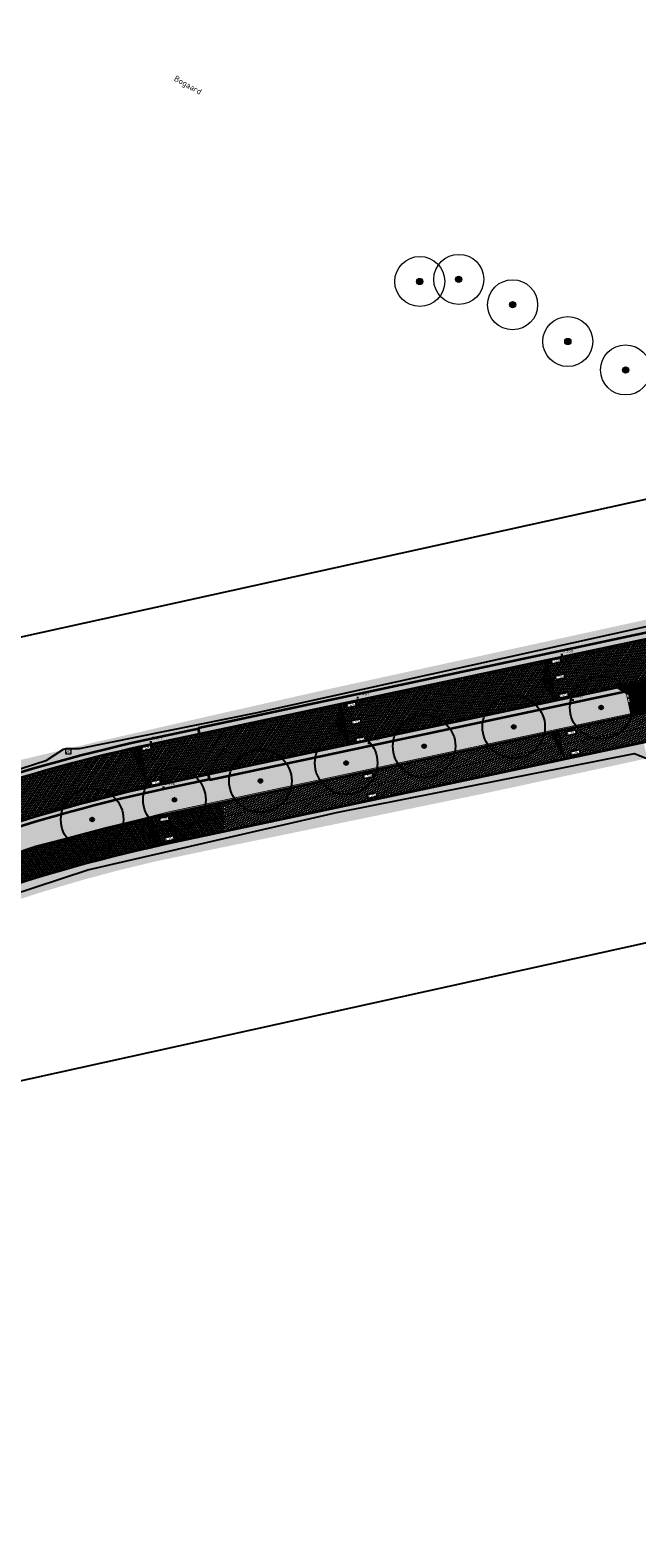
# Model space of a CAD drawing. Header units: metres. Extents: x 157685 to 160831, y 403691 to 406312.
# Tile 33 of 134: x 158873 to 158946, y 404274 to 404455. Entities that reach past the tile are written whole.
import ezdxf
from ezdxf.enums import TextEntityAlignment as Align

# ---------------------------------------------------------------- set-up
doc = ezdxf.new("R2010")
doc.units = ezdxf.units.M
doc.header["$PDMODE"] = 35
for name, pattern in [('VH-OPSLUITBAND_120X250', [26, 16, -4, 2, -4]), ('VW-1-3_STREEP', [4, 1, -3]), ('VW-30-270_STREEP', [3, 0.3, -2.7])]:
    doc.linetypes.add(name, pattern=pattern)
doc.layers.get('Defpoints').update_dxf_attribs({"color": 171})
for name, color, linetype, lineweight in [('B-WE-GR-BOOM-S', 90, 'Continuous', 25), ('B-WE-GR-BOOM-S (ingemeten)', 90, 'Continuous', 25), ('B-WE-IE-MEUBILAIR_WEGMEUBILAIR_VERKEERSBORD-S', 7, 'Continuous', 25), ('B-WE-OG-HOOGTEPUNT-S', 7, 'Continuous', 25), ('B-WE-OG-HOOGTEPUNT-T18', 10, 'Continuous', 18), ('B-WE-OG-TOPOGRAFIE-T35', 7, 'Continuous', 35), ('N-WE-GR-DOORWORTELBARE RUIMTE-G', 80, 'Continuous', 35), ('N-WE-GR-GRAS-A', 62, 'Continuous', 18), ('N-WE-GW-HOOGTE_AFWERKHOOGTE-T25', 7, 'Continuous', 25), ('N-WE-VH-GESLOTENVERHARDING_ASFALT-A-200', 253, 'Continuous', 18), ('N-WE-VH-HALFVERHARDING_GESTABILISEERD GRAS-A-200', 190, 'Continuous', 18), ('N-WE-VH-HALFVERHARDING_GRASBETONSTEEN-A-200', 132, 'Continuous', 18), ('N-WE-VH-HALFVERHARDING_GRASBETONSTEEN-G', 7, 'Continuous', 35), ('N-WE-VH-KANTOPSLUITING_OPSLUITBAND_120X250-G', 4, 'VH-OPSLUITBAND_120X250', 35), ('N-WE-VH-KANTVERHARDING-G', 7, 'Continuous', 30), ('N-WE-VH-M', 7, 'Continuous', 18), ('N-WE-VH-OPENVERHARDING_BETONSTRAATSTEEN-A-200', 252, 'Continuous', 18), ('N-WE-VH-VERHARDING_ASFALT-A', 252, 'Continuous', 18), ('N-WE-VW-MARKERING_LANGS_STREEP_13_010-G', 7, 'VW-1-3_STREEP', 13), ('N-WE-VW-MARKERING_LANGS_STREEP_30270_010-G', 7, 'VW-30-270_STREEP', 13), ('N-WE-VW-MARKERING_LANGS_STREEP_DOORGETROKKEN_010-G', 7, 'Continuous', 13)]:
    doc.layers.add(name, color=color, linetype=linetype, lineweight=lineweight)
doc.layers.add('Iv-a-afwateringsprofiel', color=5, linetype='Continuous')
doc.styles.add('NLCS-ISO', font='NLCS-ISO.TTF')
doc.styles.add('NLCS-ISO-M200-T18', font='NLCS-ISO.TTF', dxfattribs={"height": 0.36})
doc.styles.add('NLCS-ISO-M200-T35', font='NLCS-ISO.TTF', dxfattribs={"height": 0.7000000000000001})
doc.dimstyles.new('NLCS-M200-T18-PIJL_L2_H2', dxfattribs={"dimscale": 0.2, "dimtxt": 0.36, "dimasz": 1.8, "dimexe": 2, "dimexo": 2, "dimgap": 0.7, "dimtad": 1, "dimzin": 0, "dimdsep": 46, "dimtxsty": 'NLCS-ISO-M200-T18', "dimcen": 0, "dimdle": 2, "dimclrd": 256, "dimclre": 256, "dimclrt": 256, "dimazin": 0, "dimtfac": 1, "dimtofl": 0, "dimtmove": 0, "dimatfit": 3, "dimfxl": 2, "dimfxlon": 1, "dimtfill": 1, "dimtfillclr": 256, "dimtolj": 1, "dimtzin": 0, "dimlwd": -1, "dimlwe": -1, "dimarcsym": 0})
pattern_1 = [(0, (0, 0), (1, 1), [0.12, -0.8]), (45, (0.4, 0.2), (-0.1131370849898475, 1.866761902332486), [0.12, -0.8]), (29.99999999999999, (0.08, 0.12), (0.2274613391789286, 1.286025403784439), [0.12, -0.8]), (15, (0.32, 0.48), (0.3856270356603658, 0.7244941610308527), [0.12, -0.8]), (135, (0.16, 2), (-0.02828427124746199, -0.6505382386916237), [0.12, -0.8]), (150, (1.2, 0.4), (0.2156921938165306, -0.5864101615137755), [0.12, -0.8]), (165, (0.24, 0.04), (0.1434520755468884, -0.7010146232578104), [0.12, -0.8]), (85, (0.4, 0.4), (-0.872677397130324, 1.040016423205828), [0.12, -0.8]), (99.99999999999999, (0, 0), (-1.112117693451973, 0.7787131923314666), [0.12, -0.7999999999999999])]
pattern_2 = [(45, (0, 0), (-0.1979898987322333, 0.1979898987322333), [0.14, -0.14]), (135, (0, 0), (-0.1979898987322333, -0.1979898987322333), [0.14, -0.14]), (45, (-0.098994, 0.098994), (-0.1979898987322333, 0.1979898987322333), [0.14, -0.14]), (135, (0.098994, 0.098994), (-0.1979898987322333, -0.1979898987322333), [0.14, -0.14])]
pattern_3 = [(0, (0, 0), (0.1875, 0.1875), [0.1875, -0.1875]), (90, (0.09375, 0.09375), (-0.1875, 0.1875), [0.1875, -0.1875])]

# ---------------------------------------------------------------- blocks, each defined once
blk = doc.blocks.new('*D745')
at = {"layer": 'Defpoints', "color": 0, "transparency": 16777216}
for p in [(158949.6703450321, 404375.6246146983, 8.678898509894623), (158949.670421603, 404375.6242545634), (158944.7724924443, 404374.5832478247, 8.17895231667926)]:
    blk.add_point(p, dxfattribs=at)
at = {"layer": 'N-WE-VH-M', "transparency": 16777216}
for p, q in [((158945.1246978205, 404374.6577562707), (158949.3182927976, 404375.5493859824)), ((158949.7459420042, 404375.2690600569), (158949.7536089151, 404375.2330003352)), ((158944.8476218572, 404374.2298922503), (158944.8557563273, 404374.1916334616))]:
    blk.add_line(p, q, dxfattribs=at)
for points in [[(158949.3058147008, 404375.6080741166), (158949.3307708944, 404375.4906978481), (158949.670421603, 404375.6242545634)], [(158945.1122197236, 404374.716444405), (158945.1371759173, 404374.5990681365), (158944.7725690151, 404374.5828876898)]]:
    blk.add_solid(points, dxfattribs=at)
at = {"layer": 'N-WE-VH-M', "transparency": 16777216, "insert": (158947.1549454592, 404375.4165745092), "char_height": 0.36, "attachment_point": 5, "rotation": 12.00331480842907, "style": 'NLCS-ISO-M200-T18', "bg_fill": 3, "box_fill_scale": 1.1, "bg_fill_color": 256, "bg_fill_true_color": 13158600, "bg_fill_transparency": 0}
blk.add_mtext('\\A1;5.00', dxfattribs=at)
blk = doc.blocks.new('SGR-BOOM_GBKN-SO')
at = {"linetype": 'ByBlock', "lineweight": 18}
h = blk.add_hatch(color=0, dxfattribs=at)
h.dxf.hatch_style = 1
edge = h.paths.add_edge_path()
edge.add_arc((0, 0), 0.25, 0, 360)
at = {"color": 0, "linetype": 'ByBlock', "lineweight": 18}
for radius in [2, 0.25]:
    blk.add_circle((0, 0), radius, dxfattribs=at)
at = {"color": 0, "linetype": 'ByBlock', "lineweight": 18, "style": 'NLCS-ISO'}
blk.add_attdef('SOORT', (2.5, 0), '', height=1.5, dxfattribs=at)
blk = doc.blocks.new('SGR-BOOM_01')
at = {"ltscale": 0.1}
h = blk.add_hatch(color=256, dxfattribs=at)
edge = h.paths.add_edge_path()
edge.add_arc((7.366995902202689e-12, -5.115907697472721e-12), 0.15, 0, 360)
for centre, radius in [((0, 0), 2.5), ((7.366995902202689e-12, -5.115907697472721e-12), 0.04499999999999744)]:
    blk.add_circle(centre, radius)
blk.add_circle((7.366995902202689e-12, -5.115907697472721e-12), 0.15, dxfattribs=at)
blk = doc.blocks.new('SOG-HOOGTEPUNT-SO')
for p, q in [((-0.5, 0), (0.5, 0)), ((0, 0.5), (0, -0.5))]:
    blk.add_line(p, q)
blk = doc.blocks.new('*U873')
h = blk.add_hatch()
h.set_pattern_fill('AMO-BODEM_LEEM', color=256, scale=0.1, angle=135, pattern_type=2)
h.set_pattern_definition([(270, (0.4999999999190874, -1.52950818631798), (0.25, -5.551115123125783e-17), [])])
h.paths.add_polyline_path([(3.499999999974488, 0), (3.499999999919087, 1), (0, 0)])
blk.add_lwpolyline([(3.499999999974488, 0), (3.499999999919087, 1), (0, 0)], close=True)
blk = doc.blocks.new('*U875')
h = blk.add_hatch()
h.set_pattern_fill('AMO-BODEM_LEEM', color=256, scale=0.1, angle=135, pattern_type=2)
h.set_pattern_definition([(270, (2.000263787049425, -1.52950818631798), (0.25, -5.551115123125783e-17), [])])
h.paths.add_polyline_path([(5.000263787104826, 0), (5.000263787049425, 1), (0, 0)])
blk.add_lwpolyline([(5.000263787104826, 0), (5.000263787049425, 1), (0, 0)], close=True)
blk = doc.blocks.new('*U874')
h = blk.add_hatch()
h.set_pattern_fill('AMO-BODEM_LEEM', color=256, scale=0.1, angle=135, pattern_type=2)
h.set_pattern_definition([(270, (-0.4999999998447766, -0.5295081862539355), (0.25, -5.551115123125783e-17), [])])
h.paths.add_polyline_path([(2.500000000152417, 0), (2.500000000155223, 1.000000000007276), (0, 0)])
h = blk.add_hatch()
h.set_pattern_fill('AMO-BODEM_LEEM', color=256, scale=0.1, angle=135, pattern_type=2)
h.set_pattern_definition([(270, (-1.499999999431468, -0.5295081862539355), (0.25, -5.551115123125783e-17), [])])
h.paths.add_polyline_path([(2.500000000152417, 0), (2.500000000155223, 1.000000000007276), (5.000000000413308, 0)])
for points in [[(2.500000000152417, 0), (2.500000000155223, 1.000000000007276), (0, 0)], [(2.500000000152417, 0), (2.500000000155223, 1.000000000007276), (5.000000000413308, 0)]]:
    blk.add_lwpolyline(points, close=True)
blk = doc.blocks.new('SIE-WEG_VERKEERSBORD-SO')
at = {"color": 0, "linetype": 'ByBlock', "lineweight": 18}
blk.add_lwpolyline([(-1.125, -1.125), (1.125, -1.125), (1.125, 1.125), (-1.125, 1.125)], close=True, dxfattribs=at)
at = {"color": 0, "linetype": 'ByBlock', "lineweight": 18, "style": 'NLCS-ISO'}
blk.add_text('vb', height=1.5, dxfattribs=at).set_placement((0, 0), align=Align.MIDDLE_CENTER)

msp = doc.modelspace()

# ---------------------------------------------------------------- hatches: boundary and pattern name
at = {"layer": 'N-WE-GR-GRAS-A'}
h = msp.add_hatch(dxfattribs=at)
h.set_pattern_fill('AGR-GRAS_01-SO', color=256, scale=0.04, pattern_type=2)
h.set_pattern_definition(pattern_1)
edge = h.paths.add_edge_path()
edge.add_arc((158979.4477217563, 404304.7082123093), 83.19999993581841, 99.21373528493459, 102.0033148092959)
edge.add_line((158962.1447608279, 404386.0890917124), (158892.9417165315, 404371.3753459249))
edge.add_line((158892.9417165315, 404371.3753459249), (158892.9625133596, 404371.2775323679))
edge.add_line((158892.9625133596, 404371.2775323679), (158887.6708129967, 404370.1524267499))
edge.add_arc((158929.9091707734, 404171.4930923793), 203.1000000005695, 102.0033148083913, 115.6069263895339)
edge.add_line((158842.130413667, 404354.6446684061), (158796.4813021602, 404332.7664931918))
edge.add_arc((158794.5796451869, 404336.7343264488), 4.399999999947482, 168.020926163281, 295.60692639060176, ccw=False)
edge.add_line((158790.2754619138, 404337.6475659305), (158790.9398447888, 404340.7788646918))
edge.add_line((158790.9398447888, 404340.7788646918), (158792.0047903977, 404340.6161504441))
edge.add_line((158792.0047903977, 404340.6161504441), (158791.301, 404337.375))
edge.add_line((158791.301, 404337.375), (158792.191, 404334.795))
edge.add_line((158792.191, 404334.795), (158794.255, 404333.346))
edge.add_line((158794.255, 404333.346), (158796.807, 404334.301))
edge.add_line((158796.807, 404334.301), (158806.4487625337, 404339.3688569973))
edge.add_line((158806.4487625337, 404339.3688569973), (158823.3260918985, 404347.3848183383))
edge.add_line((158823.3260918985, 404347.3848183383), (158845.329, 404358.344))
edge.add_line((158845.329, 404358.344), (158855.998, 404362.748))
edge.add_line((158855.998, 404362.748), (158866.173, 404366.263))
edge.add_line((158866.173, 404366.263), (158880.3881581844, 404369.6229488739))
edge.add_line((158880.3881581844, 404369.6229488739), (158894.01873577, 404372.7578271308))
edge.add_line((158894.01873577, 404372.7578271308), (158908.4668793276, 404376.0250619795))
edge.add_line((158908.4668793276, 404376.0250619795), (158928.6186781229, 404380.4323525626))
edge.add_line((158928.6186781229, 404380.4323525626), (158949.2322887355, 404384.9406435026))
edge.add_line((158949.2322887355, 404384.9406435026), (158963.833, 404388.067))
edge.add_line((158963.833, 404388.067), (158966.051, 404389.184))
edge.add_line((158966.051, 404389.184), (158967.351, 404390.664))
edge.add_line((158967.351, 404390.664), (158969.3800953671, 404391.1589861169))
edge.add_line((158969.3800953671, 404391.1589861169), (158966.1259187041, 404386.834758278))
h = msp.add_hatch(dxfattribs=at)
h.set_pattern_fill('AGR-GRAS_01-SO', color=256, scale=0.04, pattern_type=2)
h.set_pattern_definition(pattern_1)
edge = h.paths.add_edge_path()
edge.add_line((158894.272713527, 404365.1152782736), (158894.2519166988, 404365.2130918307))
edge.add_line((158894.2519166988, 404365.2130918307), (158888.9602163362, 404364.0879862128))
edge.add_arc((158929.9091707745, 404171.4930923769), 196.9000000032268, 102.0033148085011, 115.6069263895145)
edge.add_line((158844.8100212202, 404349.0536306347), (158810.0170058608, 404332.3784389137))
edge.add_line((158810.0170058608, 404332.3784389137), (158809.8058306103, 404331.7785428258))
edge.add_line((158809.8058306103, 404331.7785428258), (158810.8509035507, 404329.5979838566))
edge.add_line((158810.8509035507, 404329.5979838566), (158842.7243517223, 404345.0863497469))
edge.add_arc((158931.6667234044, 404162.0521875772), 203.5000000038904, 102.00331480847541, 115.91665461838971, ccw=False)
edge.add_line((158889.3451783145, 404361.1027761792), (158945.0000535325, 404372.935950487))
edge.add_line((158945.0000535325, 404372.935950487), (158944.5944541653, 404374.8436027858))
edge.add_line((158944.5944541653, 404374.8436027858), (158944.469673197, 404375.430484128))
edge.add_line((158944.469673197, 404375.430484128), (158943.4680046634, 404375.5750349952))
edge.add_line((158943.4680046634, 404375.5750349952), (158894.272713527, 404365.1152782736))
h = msp.add_hatch(dxfattribs=at)
h.set_pattern_fill('AGR-GRAS_01-SO', color=256, scale=0.04, pattern_type=2)
h.set_pattern_definition(pattern_1)
h.paths.add_polyline_path([(158839.1231677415, 404336.9936587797), (158852.693400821, 404343.4698210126), (158858.6172461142, 404346.0572242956), (158864.3529805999, 404348.3275266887), (158870.1535678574, 404350.3978983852), (158874.3343356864, 404351.7540334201), (158879.39, 404353.246), (158883.3062980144, 404354.2928230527), (158887.7758792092, 404355.3742954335), (158893.9650826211, 404356.6814585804), (158900.933295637, 404358.1160956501), (158910.408880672, 404360.0669581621), (158926.8258105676, 404363.4469260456), (158943.7461032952, 404367.0804489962), (158946.7383302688, 404367.7415511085), (158946.3343865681, 404369.6414163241), (158890.0730672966, 404357.6793016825, 0.06078308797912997), (158844.2540731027, 404341.9383420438), (158812.0308130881, 404326.2799909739), (158813.327416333, 404323.574610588), (158813.56, 404324.779), (158821.1677117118, 404328.4141364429)])
at = {"layer": 'N-WE-VH-GESLOTENVERHARDING_ASFALT-A-200', "true_color": 0xcf7363}
h = msp.add_hatch(dxfattribs=at)
h.set_pattern_fill('AVH-ASFALT-SO', color=23, scale=0.2, angle=90, pattern_type=2)
h.set_pattern_definition([(162.0033148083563, (158890.0418720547, 404357.8260220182), (-0.0617923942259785, -0.1902148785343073), []), (222.0033148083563, (158890.0418720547, 404357.8260220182), (0.1338347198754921, -0.1486212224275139), [])])
edge = h.paths.add_edge_path()
edge.add_line((159253.1060315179, 404346.7421801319), (159251.5295873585, 404349.8670519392))
edge.add_line((159251.5295873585, 404349.8670519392), (159247.4561724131, 404347.8120840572))
edge.add_arc((159181.4707240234, 404478.610289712), 146.5000000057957, 287.0872649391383, 296.7701601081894, ccw=False)
edge.add_line((159224.5165077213, 404338.5770418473), (159183.3511629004, 404325.9229432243))
edge.add_arc((159166.7498879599, 404379.9289398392), 56.50000000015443, 251.76502299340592, 287.08726493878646, ccw=False)
edge.add_line((159149.0702026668, 404326.2663017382), (159006.9274350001, 404373.096638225))
edge.add_arc((158977.6699027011, 404284.2920955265), 93.50000000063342, 71.76502299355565, 102.0033148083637)
edge.add_line((158958.224868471, 404375.7477713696), (158896.1344402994, 404362.5462889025))
edge.add_line((158896.1344402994, 404362.5462889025), (158896.0895711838, 404358.9585128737))
edge.add_line((158896.0895711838, 404358.9585128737), (158958.9527574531, 404372.3242968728))
edge.add_arc((158977.6699027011, 404284.2920955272), 89.99999999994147, 71.76502299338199, 102.00331480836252, ccw=False)
edge.add_line((159005.8322332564, 404369.7724040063), (159147.975000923, 404322.9420675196))
edge.add_arc((159166.7498879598, 404379.9289398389), 59.99999999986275, 251.7650229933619, 287.0872649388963)
edge.add_line((159184.3795604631, 404322.5774390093), (159225.5449052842, 404335.2315376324))
edge.add_arc((159181.470724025, 404478.6102897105), 150.0000000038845, 287.0872649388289, 291.9126172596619)
edge.add_arc((159238.5691145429, 404336.6639132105), 3.000000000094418, 26.937080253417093, 111.9126172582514, ccw=False)
edge.add_line((159241.2436281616, 404338.0229484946), (159241.6854861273, 404337.1533940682))
edge.add_line((159241.6854861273, 404337.1533940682), (159243.4758799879, 404338.0448847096))
edge.add_line((159243.4758799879, 404338.0448847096), (159243.2497899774, 404338.4898185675))
edge.add_arc((159245.9243035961, 404339.8488538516), 2.999999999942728, 114.9144922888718, 206.9370802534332, ccw=False)
edge.add_arc((159181.4707239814, 404478.6102897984), 150.0000001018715, 294.9144922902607, 296.7701601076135)
edge.add_line((159249.0326165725, 404344.6872122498), (159253.1060315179, 404346.7421801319))
edge = h.paths.add_edge_path()
edge.add_line((159369.5069096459, 404414.1288596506), (159372.0303652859, 404411.7035407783))
edge.add_line((159372.0303652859, 404411.7035407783), (159405.9060386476, 404446.9499407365))
edge.add_arc((158612.8199803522, 405209.1930149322), 1100.000000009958, 316.1360561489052, 320.3070477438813)
edge.add_line((159459.2459142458, 404506.652526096), (159509.1245346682, 404566.7466538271))
edge.add_arc((159085.911567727, 404918.0168982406), 549.9999999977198, 320.3070477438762, 331.3138853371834)
edge.add_line((159568.4059524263, 404654.0108969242), (159565.0310872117, 404655.1352974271))
edge.add_arc((159085.9115677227, 404918.0168982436), 546.5000000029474, 320.3070477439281, 331.24746020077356, ccw=False)
edge.add_line((159506.4313612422, 404568.982009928), (159456.5527408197, 404508.8878821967))
edge.add_arc((158612.8199803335, 405209.1930149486), 1096.500000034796, 316.1360561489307, 320.3070477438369, ccw=False)
edge.add_line((159403.3825830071, 404449.3752596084), (159369.5069096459, 404414.1288596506))
h = msp.add_hatch(dxfattribs=at)
h.set_pattern_fill('AVH-ASFALT-SO', color=23, scale=0.2, angle=90, pattern_type=2)
h.set_pattern_definition([(61.97232081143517, (158667.0163132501, 404201.6964051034), (-0.176544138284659, 0.09397961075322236), []), (121.9723208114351, (158667.0163132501, 404201.6964051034), (-0.1696607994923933, -0.1059019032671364), [])])
edge = h.paths.add_edge_path()
edge.add_line((158670.5943528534, 404104.0465311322), (158673.4894519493, 404104.1462299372))
edge.add_line((158673.4894519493, 404104.1462299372), (158673.4571584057, 404105.1457106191))
edge.add_line((158673.4571584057, 404105.1457106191), (158673.3487779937, 404115.1479061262))
edge.add_line((158673.3487779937, 404115.1479061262), (158669.6324698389, 404223.0637479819))
edge.add_arc((158721.1019596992, 404224.8362077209), 51.50000000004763, 115.9166546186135, 181.9723208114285, ccw=False)
edge.add_line((158698.5932022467, 404271.1568924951), (158844.2540731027, 404341.9383420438))
edge.add_arc((158931.6667234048, 404162.0521875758), 200.0000000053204, 102.00331480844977, 115.9166546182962, ccw=False)
edge.add_line((158890.0730672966, 404357.6793016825), (158896.0895711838, 404358.9585128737))
edge.add_line((158896.0895711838, 404358.9585128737), (158896.1344402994, 404362.5462889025))
edge.add_line((158896.1344402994, 404362.5462889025), (158889.3451783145, 404361.1027761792))
edge.add_arc((158931.666723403, 404162.0521875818), 203.4999999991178, 102.003314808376, 115.9166546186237)
edge.add_line((158842.7243517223, 404345.0863497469), (158697.0634808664, 404274.3049001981))
edge.add_arc((158721.1019596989, 404224.836207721), 54.99999999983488, 115.9166546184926, 181.9723208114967)
edge.add_line((158666.1345433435, 404222.943289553), (158669.8508514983, 404115.0274476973))
edge.add_line((158669.8508514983, 404115.0274476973), (158670.5576603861, 404105.0458603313))
edge.add_line((158670.5576603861, 404105.0458603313), (158670.5943528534, 404104.0465311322))
at = {"layer": 'N-WE-VH-HALFVERHARDING_GESTABILISEERD GRAS-A-200'}
h = msp.add_hatch(dxfattribs=at)
h.set_pattern_fill('AVH-GRAS_GESTABILISEERD-SO', color=256, scale=0.2, pattern_type=2)
h.set_pattern_definition(pattern_3)
edge = h.paths.add_edge_path()
edge.add_line((158965.5152225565, 404386.0232506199), (158966.1259187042, 404386.8347582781))
edge.add_arc((158979.4477217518, 404304.7082123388), 83.19999990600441, 99.21373528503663, 102.0033148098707)
edge.add_line((158962.1447608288, 404386.0890917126), (158892.9417165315, 404371.375345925))
edge.add_line((158892.9417165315, 404371.375345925), (158893.0900223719, 404370.6912310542))
edge.add_line((158893.0900223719, 404370.6912310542), (158962.290338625, 404385.4043968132))
edge.add_arc((158979.447721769, 404304.7082122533), 82.49999999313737, 99.72263526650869, 102.00331480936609, ccw=False)
edge = h.paths.add_edge_path()
edge.add_line((158979.1630728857, 404387.9077253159), (158979.4502587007, 404387.2082122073))
edge.add_arc((158979.4477217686, 404304.7082122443), 82.50000000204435, 71.66951738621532, 89.99823811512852, ccw=False)
edge.add_line((159005.393767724, 404383.022021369), (159007.8810634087, 404382.1979586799))
edge.add_line((159007.8810634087, 404382.1979586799), (159008.0773770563, 404382.8703361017))
edge.add_line((159008.0773770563, 404382.8703361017), (159005.6139159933, 404383.6865021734))
edge.add_arc((158979.4477217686, 404304.7082122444), 83.20000000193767, 71.66951738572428, 90.19602417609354)
h = msp.add_hatch(dxfattribs=at)
h.set_pattern_fill('AVH-GRAS_GESTABILISEERD-SO', color=256, scale=0.2, pattern_type=2)
h.set_pattern_definition(pattern_3)
h.paths.add_polyline_path([(158944.0548860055, 404375.6998159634), (158943.2246133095, 404376.2389330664), (158894.1298637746, 404365.8005532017), (158894.275441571, 404365.1158583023)])
edge = h.paths.add_edge_path()
edge.add_line((158973.9681292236, 404381.3124814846), (158973.9476913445, 404382.0128024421))
edge.add_arc((158979.4477217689, 404304.7082122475), 77.49999999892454, 94.06959554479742, 102.0033148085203)
edge.add_line((158963.3301800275, 404380.5137189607), (158950.41072726, 404377.7668232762))
edge.add_line((158950.41072726, 404377.7668232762), (158949.871610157, 404376.9365505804))
edge.add_line((158949.871610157, 404376.9365505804), (158963.4757578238, 404379.8290240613))
edge.add_arc((158979.4477217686, 404304.7082122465), 76.79999999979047, 94.09146501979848, 102.00331480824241, ccw=False)
edge = h.paths.add_edge_path()
edge.add_line((158975.6853961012, 404382.116835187), (158975.705819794, 404381.4170003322))
edge.add_arc((158979.4477217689, 404304.7082122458), 76.8000000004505, 71.6695173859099, 92.79270972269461, ccw=False)
edge.add_line((159003.6011318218, 404377.6112491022), (159006.3108839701, 404376.7134846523))
edge.add_line((159006.3108839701, 404376.7134846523), (159006.5071976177, 404377.3858620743))
edge.add_line((159006.5071976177, 404377.3858620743), (159003.8212800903, 404378.275729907))
edge.add_arc((158979.4477217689, 404304.7082122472), 77.49999999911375, 71.66951738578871, 92.78258249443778)
at = {"layer": 'N-WE-VH-HALFVERHARDING_GRASBETONSTEEN-A-200'}
h = msp.add_hatch(dxfattribs=at)
h.set_pattern_fill('AVH-GRASBETONSTEEN_02-SO', color=256, scale=0.2, pattern_type=2)
h.set_pattern_definition(pattern_2)
edge = h.paths.add_edge_path()
edge.add_line((158893.090022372, 404370.6912310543), (158892.9652414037, 404371.2781123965))
edge.add_line((158892.9652414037, 404371.2781123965), (158887.6708129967, 404370.1524267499))
edge.add_arc((158929.9091707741, 404171.4930923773), 203.1000000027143, 102.0033148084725, 115.6069263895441)
edge.add_line((158842.1304136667, 404354.6446684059), (158796.4813021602, 404332.7664931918))
edge.add_arc((158794.5796451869, 404336.7343264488), 4.399999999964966, 168.020926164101, 295.60692638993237, ccw=False)
edge.add_line((158790.2754619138, 404337.6475659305), (158790.9398447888, 404340.7788646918))
edge.add_line((158790.9398447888, 404340.7788646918), (158790.3527193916, 404340.9024956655))
edge.add_line((158790.3527193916, 404340.9024956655), (158789.6885278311, 404337.7720985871))
edge.add_arc((158794.5796451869, 404336.7343264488), 4.999999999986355, 168.0209261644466, 295.606926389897)
edge.add_line((158796.7406190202, 404332.2254250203), (158842.3897305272, 404354.1036002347))
edge.add_arc((158929.9091707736, 404171.4930923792), 202.5000000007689, 102.00331480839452, 115.60692638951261, ccw=False)
edge.add_line((158887.7955939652, 404369.5655454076), (158893.090022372, 404370.6912310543))
h = msp.add_hatch(dxfattribs=at)
h.set_pattern_fill('AVH-GRASBETONSTEEN_02-SO', color=256, scale=0.2, pattern_type=2)
h.set_pattern_definition(pattern_2)
h.paths.add_polyline_path([(158789.5054593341, 404322.547903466), (158789.2432175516, 404323.0875698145), (158769.6049549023, 404313.6755717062), (158769.7841281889, 404313.0960932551)])
edge = h.paths.add_edge_path()
edge.add_line((158810.2987571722, 404333.1788239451), (158810.0170058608, 404332.3784389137))
edge.add_line((158810.0170058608, 404332.3784389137), (158844.8100212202, 404349.0536306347))
edge.add_arc((158929.9091707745, 404171.4930923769), 196.9000000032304, 102.00331480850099, 115.60692638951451, ccw=False)
edge.add_line((158888.9602163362, 404364.0879862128), (158894.254644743, 404365.2136718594))
edge.add_line((158894.254644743, 404365.2136718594), (158894.1298637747, 404365.8005532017))
edge.add_line((158894.1298637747, 404365.8005532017), (158888.8354353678, 404364.6748675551))
edge.add_arc((158929.9091707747, 404171.4930923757), 197.5000000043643, 102.0033148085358, 115.6069263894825)
edge.add_line((158844.5507043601, 404349.5946988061), (158810.2987571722, 404333.1788239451))
h.paths.add_polyline_path([(158805.3823861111, 404330.1572122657), (158804.5820010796, 404330.4389635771), (158792.3994946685, 404324.6002736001), (158792.6537769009, 404324.0769871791), (158792.661736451, 404324.0606072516)])
at = {"layer": 'N-WE-VH-OPENVERHARDING_BETONSTRAATSTEEN-A-200'}
h = msp.add_hatch(dxfattribs=at)
h.set_pattern_fill('AVH-BSS_KEIFORMAAT_HALFST-SO', color=256, scale=0.1, angle=90, pattern_type=2)
h.set_pattern_definition([(102.003314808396, (158946.6391787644, 404368.2078895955), (-0.1245409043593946, 0.08086756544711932), [0.105, -0.105]), (192.003314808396, (158946.6391787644, 404368.2078895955), (0.02183666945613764, -0.102704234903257), [])])
h.paths.add_polyline_path([(158949.4745648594, 404376.5454260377), (158950.2447321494, 404377.7315298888), (158943.3906084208, 404376.2742264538), (158944.5767122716, 404375.5040591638), (158945.117429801, 404372.9609066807), (158950.0152823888, 404374.0022735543)])
at = {"layer": 'N-WE-VH-VERHARDING_ASFALT-A'}
h = msp.add_hatch(dxfattribs=at)
h.set_pattern_fill('AVH-ASFALT', color=256, scale=0.2, angle=90, pattern_type=2)
h.set_pattern_definition([(355.6069263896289, (158844.5507043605, 404349.5946988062), (0.01531969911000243, 0.199412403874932), []), (55.60692638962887, (158844.5507043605, 404349.5946988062), (-0.1650363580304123, 0.112973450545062), [])])
h.paths.add_polyline_path([(159005.393767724, 404383.022021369, 0.08918120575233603), (158976.4902088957, 404387.1551837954, 0.04343754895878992), (158962.290338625, 404385.4043968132), (158896.2446901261, 404371.3619671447), (158896.1805913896, 404366.2365728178), (158963.3301800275, 404380.5137189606, -0.1331344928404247), (159003.8212800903, 404378.275729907), (159139.3721571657, 404333.3665456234, 0.1551991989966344), (159195.4412125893, 404332.6944901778), (159200.5848081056, 404334.2628280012), (159207.0414623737, 404336.231531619, 0.04438709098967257), (159248.5145377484, 404353.0214981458), (159313.3724200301, 404386.2439976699), (159311.9556014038, 404391.136048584), (159246.235016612, 404357.4716423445, -0.04438709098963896), (159205.5831902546, 404341.0141504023), (159199.1265359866, 404339.0454467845), (159193.9829404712, 404337.4771089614, -0.1551991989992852), (159140.9446447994, 404338.1128370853)])
h = msp.add_hatch(dxfattribs=at)
h.set_pattern_fill('AVH-ASFALT', color=256, scale=0.2, angle=90, pattern_type=2)
h.set_pattern_definition([(355.6069263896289, (158032.0825950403, 404235.7707012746), (0.01531969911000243, 0.199412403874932), []), (55.60692638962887, (158032.0825950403, 404235.7707012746), (-0.1650363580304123, 0.112973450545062), [])])
h.paths.add_polyline_path([(158888.8354353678, 404364.6748675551), (158896.1805913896, 404366.2365728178), (158896.2446901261, 404371.3619671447), (158887.7955939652, 404369.5655454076, 0.05942676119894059), (158842.3897305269, 404354.1036002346), (158796.7406190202, 404332.2254250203), (158798.9015928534, 404327.7165235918), (158844.5507043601, 404349.5946988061, -0.0594267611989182)])

# ---------------------------------------------------------------- linework, layer by layer
at = {"layer": 'Defpoints'}
msp.add_lwpolyline([(158837.3481764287, 404321.5239028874), (159026.7695974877, 404363.3274390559), (159015.5814816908, 404414.022833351), (158826.1600606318, 404372.2192971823)], close=True, dxfattribs=at)
for points in [[(158946.5888085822, 404383.5281006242), (158899.7863754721, 404373.1724134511), (158878.6387540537, 404368.8953789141), (158877.13, 404368.8736094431), (158876.7414014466, 404368.784236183), (158874.6672551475, 404367.4514454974), (158857.607459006, 404361.9442780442), (158844.1274383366, 404357.0988629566), (158802.2237081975, 404336.1876589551), (158795.2969153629, 404333.1502264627), (158793.9160665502, 404333.0835855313), (158790.913181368, 404334.741660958), (158790.7979396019, 404334.4641113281), (158790.1657714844, 404334.1721191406), (158783.2590332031, 404332.2331542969), (158782.4670410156, 404331.7961425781), (158781.6458822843, 404331.0681979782), (158778.859177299, 404326.697496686), (158773.1749200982, 404322.0851463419), (158772.081, 404321.31), (158771.3172806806, 404321.0866345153), (158752.1555667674, 404314.0847884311), (158730.8909516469, 404304.5184384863)], [(158720.5346733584, 404280.5712301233), (158745.8937870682, 404292.6865762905), (158746.131, 404294.382), (158747.971048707, 404294.4577069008), (158749.034, 404295.758), (158753.2287407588, 404296.9951694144), (158782.092151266, 404310.7102549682), (158807.8569321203, 404322.7629962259), (158810.862, 404320.059), (158812.731014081, 404321.8766702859), (158814.488, 404321.42), (158813.56, 404324.779), (158816.3058372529, 404327.6728169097), (158825.5384351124, 404331.8018225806), (158840.5260975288, 404339.0841256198), (158860.7170820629, 404348.152352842), (158879.7006536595, 404354.3686648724), (158909.5103047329, 404361.2417463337), (158945.242380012, 404368.3346512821), (158946.725, 404367.739)]]:
    msp.add_lwpolyline(points, dxfattribs=at)
at = {"layer": 'N-WE-GR-DOORWORTELBARE RUIMTE-G', "const_width": 0.1, "elevation": 8.17895231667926}
msp.add_lwpolyline([(158944.7628327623, 404373.089983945), (158944.2324524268, 404375.5845175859)], dxfattribs=at)
at = {"layer": 'N-WE-GR-DOORWORTELBARE RUIMTE-G', "const_width": 0.1}
msp.add_lwpolyline([(158944.7628327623, 404373.089983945), (158889.3035846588, 404361.2984032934, 0.0607830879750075), (158842.6369390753, 404345.266235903), (158810.9443521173, 404329.8657564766)], format="xyb", dxfattribs=at)
at = {"layer": 'N-WE-VH-HALFVERHARDING_GRASBETONSTEEN-G'}
for points in [[(158966.1259187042, 404386.8347582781, 0.01217243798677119), (158962.1447608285, 404386.0890917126), (158892.9417165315, 404371.375345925)], [(158892.9625133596, 404371.2775323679), (158887.6708129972, 404370.15242675, 0.05942676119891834), (158842.1304136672, 404354.6446684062), (158796.4813021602, 404332.7664931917)], [(158894.2519166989, 404365.2130918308), (158888.9602163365, 404364.0879862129, 0.05942676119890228), (158844.8100212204, 404349.0536306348), (158810.0170058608, 404332.3784389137)]]:
    msp.add_lwpolyline(points, format="xyb", dxfattribs=at)
for points in [[(158944.0548860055, 404375.6998159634), (158894.2727135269, 404365.1152782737)], [(158893.0872943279, 404370.6906510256), (158892.9417165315, 404371.375345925)], [(158894.1271357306, 404365.7999731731), (158894.2727135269, 404365.1152782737)]]:
    msp.add_lwpolyline(points, dxfattribs=at)
at = {"layer": 'N-WE-VH-KANTOPSLUITING_OPSLUITBAND_120X250-G', "ltscale": 0.1, "flags": 128}
msp.add_lwpolyline([(158945.0000535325, 404372.935950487), (158944.469673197, 404375.430484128), (158943.2246133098, 404376.2389330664)], dxfattribs=at)
at = {"layer": 'N-WE-VH-KANTVERHARDING-G'}
for points in [[(158796.7406190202, 404332.2254250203), (158842.3897305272, 404354.1036002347, -0.05942676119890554), (158887.7955939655, 404369.5655454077), (158962.2903386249, 404385.4043968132, -0.04343754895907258), (158976.4902088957, 404387.1551837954, -0.08918120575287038), (159005.3937677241, 404383.0220213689), (159140.9446447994, 404338.1128370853, 0.1551991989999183), (159193.9829404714, 404337.4771089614), (159199.1265359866, 404339.0454467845), (159205.583190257, 404341.0141504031, 0.04438709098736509), (159246.2350166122, 404357.4716423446), (159334.0188464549, 404402.4376224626, 0.08581840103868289), (159378.2814496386, 404435.7109974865), (159382.0195001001, 404439.6837153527)], [(159200.5848081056, 404334.2628280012), (159195.4412125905, 404332.6944901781, -0.1551991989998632), (159139.3721571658, 404333.3665456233), (159003.8212800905, 404378.2757299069, 0.1331344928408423), (158963.3301800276, 404380.5137189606), (158888.8354353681, 404364.6748675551, 0.0594267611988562), (158844.5507043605, 404349.5946988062), (158701.0562068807, 404280.8223250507)], [(159149.0702026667, 404326.2663017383), (159006.9274350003, 404373.096638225, 0.1327104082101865), (158958.2248684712, 404375.7477713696), (158889.3451783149, 404361.1027761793, 0.06078308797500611), (158842.7243517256, 404345.0863497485), (158795.7583828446, 404322.2640273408)], [(159237.4495382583, 404339.4471754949, -0.02105768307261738), (159225.5449052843, 404335.2315376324), (159184.379560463, 404322.5774390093, -0.1553543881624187), (159147.9750009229, 404322.9420675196), (159005.8322332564, 404369.7724040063, 0.1327104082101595), (158958.952757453, 404372.3242968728), (158890.0730672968, 404357.6793016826, 0.06078308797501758), (158844.2540731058, 404341.9383420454), (158698.5932022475, 404271.1568924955, 0.2964777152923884), (158669.6324698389, 404223.0637479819), (158673.3487779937, 404115.1479061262)]]:
    msp.add_lwpolyline(points, format="xyb", dxfattribs=at)
msp.add_lwpolyline([(158945.117429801, 404372.9609066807), (158944.5767122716, 404375.5040591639), (158943.3906084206, 404376.2742264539)], dxfattribs=at)
at = {"layer": 'N-WE-VW-MARKERING_LANGS_STREEP_13_010-G', "const_width": 0.1, "flags": 128}
for points in [[(158799.755988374, 404333.3379209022), (158842.5193889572, 404353.833066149, -0.05942676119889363), (158887.8579844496, 404369.2721047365), (158962.3527291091, 404385.1109561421, -0.04343754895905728), (158976.500963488, 404386.8553766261, -0.08918120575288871), (159005.2994184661, 404382.7372438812), (159140.8502955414, 404337.8280595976, 0.1551991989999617), (159194.0704367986, 404337.1901518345), (159205.7540358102, 404340.7526233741, 0.04429900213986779), (159246.3717878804, 404357.2046336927), (159334.1556177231, 404402.1706138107, 0.08581840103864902), (159378.4999364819, 404435.5054166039), (159382.2379869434, 404439.47813447), (159394.5189403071, 404452.5300617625, 0.020166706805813), (159486.8788316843, 404558.9796993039), (159510.3262974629, 404588.3144610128, 0.04516852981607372), (159559.818063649, 404663.1929388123), (159604.7144226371, 404746.6068243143, -0.04078858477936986), (159689.1007017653, 404876.7382887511), (159704.5921946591, 404896.8300072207, -0.04762168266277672), (159743.8260585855, 404938.7759786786), (159774.6323000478, 404965.9932373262)], [(159777.5456031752, 404962.6958649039), (159746.7393164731, 404935.4785662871, 0.04762168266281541), (159708.0766934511, 404894.1433237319), (159692.5852005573, 404874.0516052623, 0.0407885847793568), (159608.588860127, 404744.5214624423), (159563.6925011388, 404661.1075769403, -0.04516852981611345), (159513.7632826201, 404585.5672564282), (159490.3158168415, 404556.2324947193, -0.02016670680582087), (159397.7234140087, 404449.5148754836), (159385.442460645, 404436.4629481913), (159381.7044101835, 404432.4902303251, -0.0858184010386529), (159336.1615963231, 404398.2544869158), (159248.3777664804, 404353.2885067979, -0.04425765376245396), (159207.0786106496, 404336.5565294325), (159195.3537162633, 404332.9814473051, -0.1551991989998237), (159139.4665064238, 404333.6513231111), (159003.9156293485, 404378.5605073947, 0.1331344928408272), (158963.2677895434, 404380.8071596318), (158888.773044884, 404364.9683082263, 0.05942676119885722), (158844.4210459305, 404349.8652328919), (158801.657699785, 404329.3701137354)]]:
    msp.add_lwpolyline(points, format="xyb", dxfattribs=at)
at = {"layer": 'N-WE-VW-MARKERING_LANGS_STREEP_30270_010-G', "const_width": 0.1, "flags": 128}
msp.add_lwpolyline([(159792.9871328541, 404962.7455764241, -0.09940442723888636), (159785.5967136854, 404958.4193337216), (159783.6244482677, 404957.7405952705, 0.09611741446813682), (159776.4467524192, 404953.6013963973), (159774.3453758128, 404951.7778186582), (159747.1079871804, 404928.1411723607, 0.04303694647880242), (159722.9744164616, 404903.2545412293), (159705.8202405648, 404882.2148826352, 0.04733888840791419), (159621.619079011, 404756.2972414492), (159568.4059650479, 404657.6763154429, -0.04953312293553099), (159507.7779479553, 404567.8643318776), (159457.899327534, 404507.7702041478, -0.01820139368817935), (159404.6443108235, 404448.1626001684), (159370.7686374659, 404412.9162002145, -0.104938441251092), (159347.3198101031, 404397.0073928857), (159322.0529414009, 404386.7097332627, 0.021599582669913), (159317.9911116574, 404384.8459317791), (159267.2691173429, 404358.8643336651, 0.07166867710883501), (159259.8806427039, 404353.6287927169, -0.07321687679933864), (159252.3178094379, 404348.3046160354), (159248.2443944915, 404346.2496481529, -0.0422747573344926), (159225.0307065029, 404336.9042897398), (159183.8653616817, 404324.2501911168, -0.1553543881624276), (159148.5226017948, 404324.604184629), (159006.3798341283, 404371.4345211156, 0.1327104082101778), (158958.5888129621, 404374.0360341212), (158889.7091228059, 404359.3910389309, 0.06078308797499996), (158843.4892124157, 404343.5123458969), (158697.8283415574, 404272.730896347, 0.2964777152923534), (158667.8835065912, 404223.0035187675), (158671.599814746, 404115.0876769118), (158672.0481688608, 404104.0965963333)], format="xyb", dxfattribs=at)
at = {"layer": 'N-WE-VW-MARKERING_LANGS_STREEP_DOORGETROKKEN_010-G', "const_width": 0.1, "flags": 128}
for points in [[(159149.0232654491, 404326.1238345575), (159006.8804977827, 404372.9541710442, 0.1327104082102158), (158958.2560637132, 404375.6010510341), (158889.376373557, 404360.9560558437, 0.0607830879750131), (158842.7899112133, 404344.9514351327), (158795.8239423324, 404322.129112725)], [(159237.393559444, 404339.5863386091, -0.0210576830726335), (159225.500831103, 404335.3749163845), (159184.3354862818, 404322.7208177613, -0.1553543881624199), (159148.0219381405, 404323.0845347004), (159005.879170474, 404369.9148711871, 0.1327104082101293), (158958.9215622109, 404372.4710172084), (158890.0418720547, 404357.8260220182, 0.06078308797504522), (158844.1885136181, 404342.0732566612), (158698.5276427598, 404271.2918071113, 0.296477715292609), (158669.4825587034, 404223.0585854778), (158673.1988668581, 404115.1427436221)]]:
    msp.add_lwpolyline(points, format="xyb", dxfattribs=at)

# ---------------------------------------------------------------- block references
at = {"layer": 'B-WE-GR-BOOM-S', "xscale": 1.5, "yscale": 1.5, "zscale": 1.5}
for p in [(158919.484, 404424.927), (158924.161, 404425.18), (158930.618, 404422.135), (158937.233, 404417.725), (158944.163, 404414.313)]:
    msp.add_blockref('SGR-BOOM_GBKN-SO', p, dxfattribs=at)
at = {"layer": 'B-WE-GR-BOOM-S (ingemeten)', "xscale": 1.5, "yscale": 1.5, "zscale": 1.5}
for p in [(158941.2303493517, 404373.8387517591, 8.65635807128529), (158930.7484343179, 404371.5060273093, 8.625643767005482), (158920.0092679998, 404369.1891047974, 8.528078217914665), (158910.6660959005, 404367.1743504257, 8.644138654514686), (158900.3835919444, 404365.0275590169, 8.566620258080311), (158890.0704688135, 404362.7738324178, 8.613196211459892), (158880.2089186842, 404360.4089510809, 8.567138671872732)]:
    msp.add_blockref('SGR-BOOM_01', p, dxfattribs=at)
at = {"layer": 'B-WE-IE-MEUBILAIR_WEGMEUBILAIR_VERKEERSBORD-S', "xscale": 0.3, "yscale": 0.3, "zscale": 0.3}
msp.add_blockref('SIE-WEG_VERKEERSBORD-SO', (158877.3380949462, 404368.6005691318, 8.690200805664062), dxfattribs=at)
at = {"layer": 'B-WE-OG-HOOGTEPUNT-S', "xscale": 0.2, "yscale": 0.2, "zscale": 0.2}
for p in [(158936.5030426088, 404380.1788949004, 8.54976655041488), (158936.7425919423, 404379.1885303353, 8.598543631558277), (158912.0336296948, 404375.0326735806, 8.48134689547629), (158937.605132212, 404375.6225453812, 8.566435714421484), (158937.81683111, 404374.7473223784, 8.521337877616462), (158912.2796764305, 404374.018127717, 8.53676263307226), (158938.6912868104, 404371.1320756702, 8.249494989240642), (158887.2340533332, 404369.7171766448, 8.477233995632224), (158913.1473535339, 404370.4403593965, 8.52175831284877), (158913.3581713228, 404369.5710761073, 8.461820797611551), (158939.0463287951, 404369.6642318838, 8.217519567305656), (158887.5032642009, 404368.7550288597, 8.51111641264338), (158939.3881625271, 404368.2509947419, 8.18511418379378), (158914.226532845, 404365.9904856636, 8.194241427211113), (158888.5033540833, 404365.1807516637, 8.444620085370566), (158888.7613072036, 404364.2588385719, 8.39554918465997), (158914.5710403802, 404364.5699478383, 8.173153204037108), (158914.9083268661, 404363.1791851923, 8.151626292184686), (158889.7277382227, 404360.8048566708, 8.156378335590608), (158890.1040630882, 404359.4598881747, 8.129109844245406), (158890.5013052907, 404358.0401620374, 8.087653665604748)]:
    msp.add_blockref('SOG-HOOGTEPUNT-SO', p, dxfattribs=at)
at = {"layer": 'Iv-a-afwateringsprofiel'}
for name, p, rotation in [('*U874', (158935.777775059, 404374.6556084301), 102.0033148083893), ('*U874', (158911.0123968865, 404369.3900672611), 102.0033148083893), ('*U873', (158936.860044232, 404367.6270097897), 102.0033148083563), ('*U875', (158886.95107357, 404364.264594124), 102.5627872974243), ('*U873', (158888.0565753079, 404357.2396743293), 102.5945693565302)]:
    msp.add_blockref(name, p, dxfattribs=dict(at, rotation=rotation))

# ---------------------------------------------------------------- texts
at = {"layer": 'B-WE-OG-HOOGTEPUNT-T18', "style": 'NLCS-ISO'}
for s, p in [('8.550', (158936.6053607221, 404380.4507394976, 8.54976655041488)), ('8.599', (158936.8449100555, 404379.4603749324, 8.598543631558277)), ('8.481', (158912.135947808, 404375.3045181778, 8.48134689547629)), ('8.566', (158937.7074503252, 404375.8943899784, 8.566435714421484)), ('8.521', (158937.9191492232, 404375.0191669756, 8.521337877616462)), ('8.537', (158912.3819945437, 404374.2899723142, 8.53676263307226)), ('8.249', (158938.7936049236, 404371.4039202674, 8.249494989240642)), ('8.477', (158887.3363714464, 404369.989021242, 8.477233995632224)), ('8.511', (158887.6055823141, 404369.0268734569, 8.51111641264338)), ('8.522', (158913.2496716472, 404370.7122039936, 8.52175831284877)), ('8.462', (158913.460489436, 404369.8429207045, 8.461820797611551)), ('8.218', (158939.1486469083, 404369.936076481, 8.217519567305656)), ('8.185', (158939.4904806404, 404368.5228393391, 8.18511418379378)), ('8.445', (158888.6056721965, 404365.4525962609, 8.444620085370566)), ('8.194', (158914.3288509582, 404366.2623302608, 8.194241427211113)), ('8.396', (158888.8636253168, 404364.5306831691, 8.39554918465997)), ('8.173', (158914.6733584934, 404364.8417924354, 8.173153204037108)), ('8.152', (158915.0106449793, 404363.4510297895, 8.151626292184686)), ('8.156', (158889.8300563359, 404361.076701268, 8.156378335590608)), ('8.129', (158890.2063812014, 404359.7317327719, 8.129109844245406)), ('8.088', (158890.6036234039, 404358.3120066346, 8.087653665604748))]:
    msp.add_text(s, height=0.3599999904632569, rotation=359.8908317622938, dxfattribs=at).set_placement(p)
at = {"layer": 'B-WE-OG-TOPOGRAFIE-T35', "style": 'NLCS-ISO-M200-T35'}
msp.add_text('Bogaard', height=0.7000000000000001, rotation=330.9, dxfattribs=at).set_placement((158891.648, 404448.396), align=Align.MIDDLE)

# ---------------------------------------------------------------- next in the draw order: texts
at = {"layer": 'N-WE-GW-HOOGTE_AFWERKHOOGTE-T25', "char_height": 0.3599999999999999, "width": 0.9778270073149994, "attachment_point": 5, "rotation": 11.453368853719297, "style": 'NLCS-ISO-M200-T18', "bg_fill": 19, "box_fill_scale": 1.2, "bg_fill_color": 256, "bg_fill_transparency": 0}
for s, insert in [('8.50+', (158935.8080947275, 404379.4001057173)), ('8.56+', (158936.2814081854, 404377.5077547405)), ('8.50+', (158936.7340694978, 404375.3042419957)), ('8.45+', (158911.283074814, 404374.1509332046)), ('8.51+', (158911.8640393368, 404372.1263714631)), ('8.45+', (158912.3669261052, 404370.0190402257)), ('8.35+', (158937.6614491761, 404370.8104265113)), ('8.48+', (158886.7240561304, 404368.9627201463)), ('8.26+', (158938.1441052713, 404368.4277299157)), ('8.30+', (158913.2743209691, 404365.6376900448)), ('8.35+', (158887.8079074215, 404364.8308271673)), ('8.21+', (158913.7830381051, 404363.2810257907)), ('8.20+', (158888.8692801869, 404360.4281481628)), ('8.11+', (158889.4647503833, 404358.1145762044))]:
    msp.add_mtext(s, dxfattribs=dict(at, insert=insert))

# ---------------------------------------------------------------- next in the draw order: dimensions: what is measured, and where the dimension line sits
at = {"layer": 'N-WE-VH-M'}
dim = msp.add_aligned_dim(p1=(158944.7724924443, 404374.5832478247), p2=(158949.6703450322, 404375.6246146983, 0.4999461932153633), distance=-0.00036818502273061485, text='5.00', dimstyle='NLCS-M200-T18-PIJL_L2_H2', dxfattribs=at)
dim.commit()
dim.dimension.update_dxf_attribs({"geometry": '*D745', "text_midpoint": (158947.1549454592, 404375.4165745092, -8.17895231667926)})

doc.saveas('drawing.dxf')
